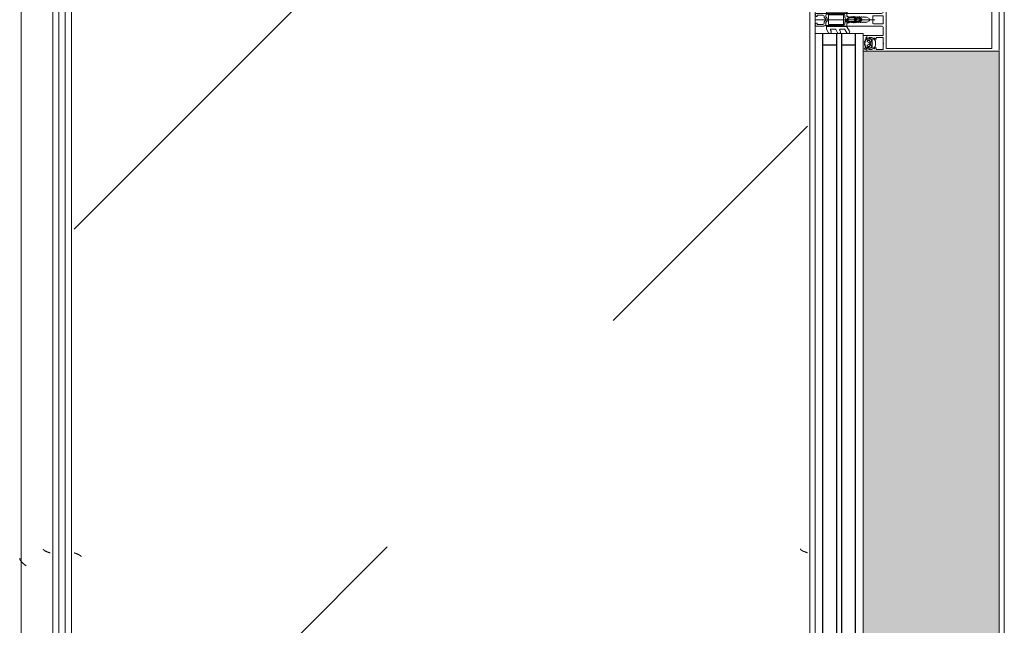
# Model space of a CAD drawing. Header units: millimetres. Extents: x -3267 to 40126, y 29201 to 102288.
# Tile 256 of 256: x 9044 to 9826, y 71164 to 71644. Entities that reach past the tile are written whole.
import ezdxf

# ---------------------------------------------------------------- set-up
doc = ezdxf.new("R2010")
doc.units = ezdxf.units.MM
for name, color, linetype, lineweight in [('A-DETL-GENF-OTLN', 7, 'Continuous', 9), ('A-GLAZ-CURT-OTLN', 7, 'Continuous', 9), ('A-GLAZ-CWMG-OTLN', 7, 'Continuous', 9), ('A-WALL-____-OTLN', 7, 'Continuous', 9), ('M-EQPM-____-OTLN', 7, 'Continuous', 9)]:
    doc.layers.add(name, color=color, linetype=linetype, lineweight=lineweight)

# ---------------------------------------------------------------- blocks, each defined once
blk = doc.blocks.new('FP_132-ВКК_02_К1_З_ЭОМ_кабель_')
at = {"layer": 'M-EQPM-____-OTLN', "color": 253, "true_color": 0xaaaaaa}
blk.add_line((1600, 630.11), (0, 630.11), dxfattribs=at)
blk = doc.blocks.new('ПР_Крышка пояса - Тип 1-V131-ВКК_02_К1_З_ЭОМ_кабель_')
at = {"layer": 'M-EQPM-____-OTLN', "true_color": 0xaaaaaa}
h = blk.add_hatch(dxfattribs=at)
h.set_pattern_fill('FP_62', color=253, style=0, pattern_type=2)
h.set_pattern_definition([(320.116, (-70360, 7884.42), (-31.8804, -362.8687), [38.035, -418.388]), (264.979, (-70360, 7884.4), (382.1136, 70.1924), [30.356, -333.911]), (10.409, (-70362.66, 7854.18), (350.2335, -292.6756), [32.376, -356.132]), (316.302, (-70258.4, 7884.4), (-84.086, -539.927), [57.037, -627.411]), (6.609, (-70265.4, 7839.4), (494.8554, -472.8508), [48.567, -534.241]), (261.148, (-70258.4, 7884.4), (494.8496, -472.857), [45.536, -500.899]), (291.079, (-70283.8, 7833.83), (-204.5313, -301.9806), [37.963, -417.597]), (235.89, (-70283.8, 7833.83), (368.3755, -123.0973), [30.394, -334.332]), (341.523, (-70300.84, 7808.66), (163.8489, -425.0748), [32.367, -356.032]), (307.614, (-70360, 7884.42), (169.11016, -6.15234), [16.721, -313.638, 16.721, -322.758, -335.679]), (307.614, (-70360, 7884.42), (169.11016, -6.15234), [-669.838, 16.721, -318.958]), (277.531, (-70360, 7884.42), (200.36217, -133.088), [16.696, -176.575, 16.696, -305.591, -127.751]), (277.531, (-70360, 7884.42), (200.36217, -133.088), [-515.558, 16.696, -111.055]), (237.393, (-70360, 7997.24), (-11.4573, -270.066), [16.715, -109.913, 16.715, -378.366, -524.242]), (237.393, (-70360, 7997.24), (-11.4573, -270.066), [-521.709, 16.715, -507.527]), (227.382, (-70360, 8047.83), (50.8514, -295.0393), [16.727, -148.004, 16.727, -618.375]), (227.382, (-70360, 8047.83), (50.8514, -295.0393), [-181.458, -245.829, 16.727, -355.819])])
h.paths.add_polyline_path([(0, 600), (0, 600), (84.49, 595), (1600, 595), (1600, 600), (0, 600)])
h.paths.add_polyline_path([(0, 595), (35.28, 595), (0, 597.49)])
at = {"layer": 'M-EQPM-____-OTLN', "color": 253, "true_color": 0xaaaaaa}
blk.add_blockref('FP_132-ВКК_02_К1_З_ЭОМ_кабель_', (0, 0), dxfattribs=at)
blk = doc.blocks.new('АРФ_Витраж_Остекление - SI_38mm_TripGlz-4699070-ВКК_02_К1_З_ЭОМ_кабель_')
at = {"layer": 'A-GLAZ-CURT-OTLN', "color": 253, "true_color": 0xaaaaaa}
for p, q in [((-454, 0), (-454, -38)), ((454, -38), (454, 0)), ((-454, -38), (454, -38))]:
    blk.add_line(p, q, dxfattribs=at)
at = {"layer": 'A-GLAZ-CURT-OTLN', "color": 253, "lineweight": 25, "true_color": 0xaaaaaa}
for p, q in [((-454, -6), (454, -6)), ((-445, -6), (-445, -17)), ((445, -6), (445, -17)), ((-454, -17), (454, -17)), ((-454, -21), (454, -21)), ((-445, -21), (-445, -32)), ((445, -21), (445, -32)), ((-454, -32), (454, -32))]:
    blk.add_line(p, q, dxfattribs=at)
blk = doc.blocks.new('Rectangular Mullion - FWS-50-HI_Mull_CovCap-20mm_Mull-105mm_zoloto-5843151-ВКК_02_К1_З_ЭОМ_кабель_')
at = {"layer": 'A-GLAZ-CWMG-OTLN', "true_color": 0xf8f3e1}
blk.add_hatch(color=7, dxfattribs=at).paths.add_polyline_path([(8096, 74220), (8096, 75100), (7988, 75100), (7988, 74220), (8080.3, 74220)])
at = {"layer": 'A-GLAZ-CWMG-OTLN', "color": 253, "true_color": 0xaaaaaa}
blk.add_line((8096, 74220), (8096, 75100), dxfattribs=at)
blk = doc.blocks.new('Rectangular Mullion - HI_CovCap-20mm_Mull-105mm-V274-ВКК_02_К1_З_ЭОМ_кабель_')
at = {"layer": 'A-DETL-GENF-OTLN', "color": 253, "true_color": 0xaaaaaa}
for p, q in [((-25, 144.5), (-25, 130.68)), ((23.5, 146), (-23.5, 146)), ((25, 130.68), (25, 144.5)), ((-25, 136), (-25, 59.4)), ((-22.9, 135.44), (-22.9, 59.4)), ((22.9, 136), (22.9, 59.4)), ((25, 136), (25, 59.5)), ((25, 61), (25, 59.5)), ((-22.24, 46.35), (-21.18, 47.41)), ((-20.47, 47.7), (-17.13, 47.7)), ((-16.42, 47.41), (-15.36, 46.35)), ((-12.6, 53.5), (-12.6, 41.4)), ((-5, 25.5), (-5, 52.5)), ((-3.2, 46.1), (-3.2, 53.5)), ((-2.7, 54), (2.7, 54)), ((0, 47.27), (0, 0)), ((3.2, 53.5), (3.2, 46.1)), ((5, 52.5), (5, 25.5)), ((12.6, 41.4), (12.6, 53.5)), ((15.36, 46.35), (16.42, 47.41)), ((17.13, 47.7), (20.47, 47.7)), ((21.18, 47.41), (22.24, 46.35)), ((-22.3, 40.8), (-22.9, 40.8)), ((-22.9, 40.2), (-21.62, 40.2)), ((-21.76, 44.51), (-22.58, 43.54)), ((-22.27, 39.59), (-22.55, 39.1)), ((-21.2, 42.9), (-21.2, 41.7)), ((-21.07, 39.62), (-21.08, 39.77)), ((-19.5, 43.4), (-20.7, 43.4)), ((-20.7, 41.2), (-20.42, 41.2)), ((-20.48, 39.51), (-20.66, 39.4)), ((-20.16, 41.35), (-19.24, 42.95)), ((-19.97, 39.2), (-20.02, 39.33)), ((-17.65, 44), (-19.95, 44)), ((-19.33, 39.22), (-19.48, 39.08)), ((-18.77, 39.04), (-18.85, 39.17)), ((-18.36, 42.95), (-17.44, 41.35)), ((-18.16, 39.23), (-18.26, 39.06)), ((-16.9, 43.4), (-18.1, 43.4)), ((-17.56, 39.21), (-17.67, 39.31)), ((-17.18, 41.2), (-16.9, 41.2)), ((-17.02, 39.56), (-17.07, 39.36)), ((-16.46, 39.68), (-16.59, 39.75)), ((-16.4, 41.7), (-16.4, 42.9)), ((-15.02, 43.54), (-15.84, 44.51)), ((-14.64, 40.8), (-15.29, 40.8)), ((2.7, 45.6), (-2.7, 45.6)), ((14.64, 40.8), (15.29, 40.8)), ((15.02, 43.54), (15.84, 44.51)), ((16.4, 41.7), (16.4, 42.9)), ((16.46, 39.68), (16.59, 39.75)), ((16.9, 43.4), (18.1, 43.4)), ((17.18, 41.2), (16.9, 41.2)), ((17.02, 39.56), (17.07, 39.36)), ((18.36, 42.95), (17.44, 41.35)), ((17.56, 39.21), (17.67, 39.31)), ((17.65, 44), (19.95, 44)), ((18.16, 39.23), (18.26, 39.06)), ((18.77, 39.04), (18.85, 39.17)), ((20.16, 41.35), (19.24, 42.95)), ((19.33, 39.22), (19.48, 39.08)), ((19.5, 43.4), (20.7, 43.4)), ((19.97, 39.2), (20.02, 39.33)), ((20.7, 41.2), (20.42, 41.2)), ((20.48, 39.51), (20.66, 39.4)), ((21.07, 39.62), (21.08, 39.77)), ((21.2, 42.9), (21.2, 41.7)), ((22.9, 40.2), (21.62, 40.2)), ((21.76, 44.51), (22.58, 43.54)), ((22.27, 39.59), (22.55, 39.1)), ((22.3, 40.8), (22.9, 40.8)), ((23.5, 40.8), (25, 40.8)), ((-1.89, 34.49), (-2.1, 32.75)), ((-0.87, 36.5), (-1.7, 35.06)), ((-1.33, 33.68), (-1.33, 33.78)), ((-1.12, 34.47), (-0.43, 35.65)), ((-0.6, 32.5), (-0.6, 32.42)), ((0.84, 33), (-0.1, 33)), ((0.43, 35.65), (1.12, 34.47)), ((0.6, 32.3), (0.93, 32.3)), ((1.02, 31.78), (0.74, 32.06)), ((1.7, 35.06), (0.87, 36.5)), ((1.33, 33.78), (1.33, 33.68)), ((2.1, 32.75), (1.89, 34.49)), ((-7.75, 23.52), (-10.33, 25.01)), ((-9.07, 27.17), (-5.65, 25.19)), ((-5.4, 9.3), (-5.4, 24.76)), ((-3.5, 25), (-4.5, 25)), ((-3.3, 23.5), (-1.9, 23.5)), ((-2.24, 31), (-2.45, 30.87)), ((-2.45, 30.53), (-2.25, 30.41)), ((-1.7, 23.7), (-1.7, 24.9)), ((-1.4, 24.49), (-1.4, 23.99)), ((-1.25, 31.1), (0.74, 31.1)), ((-1.1, 23.82), (-0.5, 24.17)), ((0.3, 26.2), (-1.09, 26.2)), ((0.43, 25), (0.2, 25)), ((0.34, 25.28), (0.58, 25.52)), ((0.5, 24.17), (1.42, 23.63)), ((1.92, 23.5), (3.3, 23.5)), ((2.45, 30.87), (2.24, 31)), ((2.25, 30.41), (2.45, 30.53)), ((4.5, 25), (3.5, 25)), ((5.4, 24.76), (5.4, 9.3)), ((5.65, 25.19), (9.07, 27.17)), ((10.33, 25.01), (7.75, 23.52)), ((-7.75, 16.23), (-10.41, 17.77)), ((-9.07, 19.88), (-8.25, 19.41)), ((-7.5, 19.84), (-7.5, 23.08)), ((-7.5, 12.55), (-7.5, 15.8)), ((-3.9, 22), (-3.9, 11)), ((-3.4, 22.5), (3.4, 22.5)), ((3.9, 11), (3.9, 22)), ((4.3, 22.5), (4.3, 9.4)), ((7.5, 23.08), (7.5, 19.84)), ((7.5, 15.8), (7.5, 12.55)), ((10.41, 17.77), (7.75, 16.23)), ((8.25, 19.41), (9.07, 19.88)), ((-7.62, 8.87), (-10.41, 10.48)), ((-9.07, 12.6), (-8.25, 12.12)), ((-5.9, 8.8), (-7.37, 8.8)), ((-2.71, 8.4), (-4.02, 8.4)), ((3.4, 10.5), (-3.4, 10.5)), ((-1.7, 9), (-2, 8.69)), ((-1.42, 7.29), (-0.71, 8.01)), ((0.71, 8.01), (1.42, 7.29)), ((2, 8.69), (1.7, 9)), ((3.3, 8.4), (2.71, 8.4)), ((7.37, 8.8), (5.9, 8.8)), ((10.41, 10.48), (7.62, 8.87)), ((8.25, 12.12), (9.07, 12.6)), ((-5, 1), (-5, 6.7)), ((-3.7, 1.7), (-3.7, 6)), ((-2.7, 7), (-2.13, 7)), ((2.13, 7), (2.7, 7)), ((3.7, 6), (3.7, 1.7))]:
    blk.add_line(p, q, dxfattribs=at)
at = {"layer": 'A-DETL-GENF-OTLN', "color": 253, "true_color": 0xaaaaaa, "flags": 128}
for points in [[(22.9, 130.68), (22.9, 140.2), (-22.9, 140.2), (-22.9, 130.68)], [(-19.05, 45.1), (-23.5, 45.1), (-23.5, 42.4), (-22.3, 42.4), (-22.3, 41.8), (-23.1, 41), (-25, 41), (-25, 57.79), (-25, 61)], [(22.9, 61), (22.9, 57.79), (22.9, 56.3), (11.2, 56.3), (-11.2, 56.3), (-22.9, 56.3), (-22.9, 57.79), (-22.9, 61)], [(-19.05, 54), (-23.5, 54), (-23.5, 48.3), (-22.3, 48.3), (-22.3, 47.7), (-22.95, 47.05)], [(-14.65, 47.05), (-15.3, 47.7), (-15.3, 48.3), (-14.1, 48.3), (-14.1, 54), (-18.55, 54)], [(-6.5, 54), (-11.2, 54), (-12.1, 54)], [(12.1, 54), (11.2, 54), (6.5, 54)], [(18.55, 54), (14.1, 54), (14.1, 48.3), (15.3, 48.3), (15.3, 47.7), (14.65, 47.05)], [(22.95, 47.05), (22.3, 47.7), (22.3, 48.3), (23.5, 48.3), (23.5, 54), (19.05, 54)], [(-23.5, 40.8), (-25, 40.8), (-25, 38)], [(-22.5, 43.09), (-22, 42.8), (-22, 42.67)], [(-13.1, 40.9), (-14.4, 40.9), (-15.3, 41.8), (-15.3, 42.4), (-14.1, 42.4), (-14.1, 45.1), (-18.55, 45.1)], [(-16.05, 40.2), (-14.75, 40.1), (-16.02, 40.1), (-16.02, 39.94)], [(-15.6, 42.67), (-15.6, 42.8), (-15.1, 43.09)], [(-12.6, 38), (-12.6, 40.8), (-13.95, 40.8)], [(-0.87, 42.8), (-2, 40.84), (-2, 39.84), (-2.5, 39.55), (-2, 39.26), (-2, 38.04), (-2.5, 37.75), (-2, 37.46), (-2, 36.24), (-2.5, 35.95), (-2, 35.66), (-2, 34.44), (-2.5, 34.15), (-2, 33.86), (-2, 32.64), (-2.5, 32.35), (-2, 32.06), (-2, 30.84), (-2.5, 30.55), (-2, 30.26), (-2, 29.04), (-2.5, 28.75), (-2, 28.46), (-2, 27.24), (-2.5, 26.95), (-2.5, 26)], [(2.5, 26), (2, 26.29), (2, 27.51), (2.5, 27.8), (2, 28.09), (2, 29.31), (2.5, 29.6), (2, 29.89), (2, 31.11), (2.5, 31.4), (2, 31.69), (2, 32.91), (2.5, 33.2), (2, 33.49), (2, 34.71), (2.5, 35), (2, 35.29), (2, 36.51), (2.5, 36.8), (2, 37.09), (2, 38.31), (2.5, 38.6), (2, 38.89), (2, 40.84), (0.87, 42.8)], [(12.6, 38), (12.6, 40.8), (13.95, 40.8)], [(18.55, 45.1), (14.1, 45.1), (14.1, 42.4), (15.3, 42.4), (15.3, 41.8), (14.4, 40.9), (13.1, 40.9)], [(16.05, 40.2), (14.75, 40.1), (16.02, 40.1), (16.02, 39.94)], [(15.6, 42.67), (15.6, 42.8), (15.1, 43.09)], [(25, 41), (23.1, 41), (22.3, 41.8), (22.3, 42.4), (23.5, 42.4), (23.5, 45.1), (19.05, 45.1)], [(22.5, 43.09), (22, 42.8), (22, 42.67)], [(-0.35, 31.99), (0.1, 31.73), (-1.23, 31.6)], [(0.4, 31.8), (0.4, 31.9), (0.4, 32.1)], [(-3.41, 25), (-5, 25), (-5, 9.1)], [(-1.55, 25.25), (-1.17, 25.64), (-0.2, 25.7), (-0.42, 25.6), (-1.25, 24.85)], [(-0.1, 25.3), (-0.1, 25.4), (0, 25.42)], [(5, 1), (5, 25), (3.41, 25)], [(-4.51, 8.95), (-4.3, 11), (-4.3, 22.5)], [(-2.65, 1), (-2.65, 1.4), (-3.4, 1.4)], [(3.4, 1.4), (2.65, 1.4), (2.65, 1)]]:
    blk.add_lwpolyline(points, dxfattribs=at)
blk.add_lwpolyline([(0, 37), (0, 35.9)], close=True, dxfattribs=at)
at = {"layer": 'A-DETL-GENF-OTLN', "color": 253, "true_color": 0xaaaaaa}
for centre, radius, start, end in [((-23.5, 144.5), 1.5, 90, 180), ((23.5, 144.5), 1.5, 360, 90), ((-22.59, 46.7), 0.5, 135, 315), ((-20.47, 46.7), 1, 90, 135), ((-18.8, 53.94), 0.256, 12.68038, 167.31962), ((-17.13, 46.7), 1, 45, 90), ((-15.01, 46.7), 0.5, 225, 45), ((-12.1, 53.5), 0.5, 90, 180), ((-6.5, 52.5), 1.5, 360, 90), ((-2.7, 53.5), 0.5, 90, 180), ((2.7, 53.5), 0.5, 0, 90), ((6.5, 52.5), 1.5, 90, 180), ((12.1, 53.5), 0.5, 0, 90), ((15.01, 46.7), 0.5, 135, 315), ((17.13, 46.7), 1, 90, 135), ((18.8, 53.94), 0.256, 12.68038, 167.31962), ((20.47, 46.7), 1, 45, 90), ((22.59, 46.7), 0.5, 225, 45), ((-22.9, 39.55), 0.65, 90, 270), ((-23.2, 40.8), 0.3, 180, 0), ((-22.9, 39.3), 0.4, 269.99999, 330.00626), ((-22.35, 43.35), 0.3, 140.01031, 239.99507), ((-22.3, 41.1), 0.3, 270.90521, 359.98148), ((-21.41, 39.09), 1, 90.82716, 149.99773), ((-18.96, 41.89), 3.14, 165.49788, 194.50212), ((-21.15, 44), 0.8, 22.61561, 140.00332), ((-21.62, 39.7), 0.5, 54.92212, 90), ((-21.42, 39.75), 0.339, 3.00251, 90.82171), ((-18.8, 43.71), 4.4, 234.92212, 305.84121), ((-20.7, 42.9), 0.5, 89.98992, 180.01008), ((-20.7, 41.7), 0.5, 179.98974, 270.01026), ((-20.8, 39.64), 0.272, 183.0147, 299.98901), ((-20.32, 39.23), 0.316, 18.00331, 119.99297), ((-20.42, 41.5), 0.3, 269.98791, 330.00644), ((-19.95, 44.5), 0.5, 202.62239, 269.99966), ((-19.69, 39.29), 0.3, 197.9991, 314.99946), ((-19.5, 43.1), 0.3, 329.99756, 90.00642), ((-19.11, 38.99), 0.316, 32.98956, 135.00901), ((-18.8, 45.04), 0.256, 12.68038, 167.31962), ((-18.52, 39.21), 0.3, 213.00146, 329.99975), ((-18.1, 43.1), 0.3, 89.99872, 209.99731), ((-17.88, 39.07), 0.316, 48.00262, 149.99741), ((-17.65, 44.5), 0.5, 269.99881, 337.37914), ((-17.36, 39.43), 0.3, 227.99716, 345.00452), ((-17.18, 41.5), 0.3, 209.995, 270.01065), ((-16.45, 44), 0.8, 40.00306, 157.37723), ((-16.73, 39.48), 0.3, 63.00317, 164.99853), ((-16.9, 42.9), 0.5, 0.00918, 89.99082), ((-16.9, 41.7), 0.5, 270.00904, 359.99096), ((-16.32, 39.94), 0.3, 243.00899, 359.98883), ((-16.05, 39.9), 0.3, 90, 125.84121), ((-18.64, 41.89), 3.14, 346.80247, 14.483), ((-15.29, 41.1), 0.3, 166.80247, 270), ((-15.25, 43.35), 0.3, 299.99829, 40.01132), ((-14.83, 40.53), 0.33, 270.00002, 54.90994), ((-14.75, 40.6), 0.5, 269.99115, 352.82633), ((-13.95, 40.5), 0.3, 90.00299, 172.8115), ((-13.1, 41.4), 0.5, 270, 0), ((-2.7, 46.1), 0.5, 180, 270), ((0, 42.3), 1, 30, 150), ((2.7, 46.1), 0.5, 270, 0), ((13.1, 41.4), 0.5, 180, 270), ((13.95, 40.5), 0.3, 7.1885, 89.99701), ((14.75, 40.6), 0.5, 187.17367, 270.00885), ((14.83, 40.53), 0.33, 125.09006, 269.99998), ((15.25, 43.35), 0.3, 139.98868, 240.00171), ((15.29, 41.1), 0.3, 270, 13.19753), ((18.64, 41.89), 3.14, 165.517, 193.19753), ((16.45, 44), 0.8, 22.62277, 139.99694), ((16.32, 39.94), 0.3, 180.01117, 296.99101), ((16.05, 39.9), 0.3, 54.15879, 90), ((18.8, 43.71), 4.4, 234.15879, 305.07788), ((16.9, 42.9), 0.5, 90.00918, 179.99082), ((16.9, 41.7), 0.5, 180.00904, 269.99096), ((16.73, 39.48), 0.3, 15.00147, 116.99683), ((17.36, 39.43), 0.3, 194.99548, 312.00284), ((17.18, 41.5), 0.3, 269.98935, 330.005), ((17.65, 44.5), 0.5, 202.62086, 270.00119), ((17.88, 39.07), 0.316, 30.00259, 131.99738), ((18.1, 43.1), 0.3, 330.00269, 90.00128), ((18.52, 39.21), 0.3, 210.00025, 326.99854), ((18.8, 45.04), 0.256, 12.68038, 167.31962), ((19.11, 38.99), 0.316, 44.99099, 147.01044), ((19.5, 43.1), 0.3, 89.99358, 210.00244), ((19.69, 39.29), 0.3, 225.00054, 342.0009), ((19.95, 44.5), 0.5, 270.00034, 337.37761), ((20.32, 39.23), 0.316, 60.00703, 161.99669), ((20.42, 41.5), 0.3, 209.99356, 270.01209), ((21.15, 44), 0.8, 39.99668, 157.38439), ((20.8, 39.64), 0.272, 240.01099, 356.9853), ((20.7, 42.9), 0.5, 359.98992, 90.01008), ((20.7, 41.7), 0.5, 269.98974, 0.01026), ((21.42, 39.75), 0.339, 89.17829, 176.99749), ((21.62, 39.7), 0.5, 90, 125.07788), ((21.41, 39.09), 1, 30.00227, 89.17284), ((18.96, 41.89), 3.14, 345.49788, 14.50212), ((22.3, 41.1), 0.3, 180.01852, 269.09479), ((22.35, 43.35), 0.3, 300.00493, 39.98969), ((22.9, 39.3), 0.4, 209.99374, 270.00001), ((23.2, 40.8), 0.3, 180, 0), ((22.9, 39.55), 0.65, 270, 90), ((17.75, 30.31), 20, 173, 178.04971), ((-0.4, 34.31), 1.5, 150, 173), ((46.55, 30.33), 48, 176, 178.23414), ((-1.23, 31.8), 0.2, 178.23414, 270), ((0.27, 33.67), 1.6, 150, 176), ((0, 36), 1, 90.02865, 150), ((-0.1, 32.5), 0.5, 90, 180), ((-0.1, 32.42), 0.5, 180, 240), ((0, 35.4), 0.5, 90.0573, 150), ((0, 36), 1, 30, 89.97135), ((0, 35.4), 0.5, 30, 89.9427), ((0.2, 31.9), 0.2, 240, 0), ((0.2, 31.8), 0.2, 270, 0), ((0.6, 32.1), 0.2, 90, 180), ((0.6, 31.92), 0.2, 45, 180), ((0.74, 31.5), 0.4, 270, 45), ((0.84, 33.5), 0.5, 270, 3.83017), ((0.93, 31.8), 0.5, 1.77701, 90), ((-0.27, 33.67), 1.6, 4, 30), ((-46.55, 30.33), 48, 354.4962, 1.77701), ((-46.55, 30.33), 48, 3.83017, 4), ((0.4, 34.31), 1.5, 7, 30), ((-17.75, 30.31), 20, 1.95029, 7), ((-9.68, 26.13), 1.3, 154.41173, 240), ((-9.72, 26.04), 1.3, 60, 150), ((-8, 23.08), 0.5, 360, 60), ((-5.9, 24.76), 0.5, 360, 60), ((-4.5, 25.5), 0.5, 180, 270), ((-3.3, 22.5), 1, 90, 180), ((-3.5, 26), 1, 270, 0), ((-3.41, 26.5), 1.5, 270, 10.22002), ((-2.35, 30.7), 0.2, 120, 240), ((17.75, 30.31), 20, 179.72362, 190.22002), ((-1.9, 23.7), 0.2, 270, 0), ((-1.2, 24.9), 0.5, 135, 180), ((-1.25, 30.9), 0.2, 90, 179.3132), ((46.55, 30.33), 48, 179.3132, 184.71248), ((-0.9, 24.49), 0.5, 135, 180), ((-1.2, 23.99), 0.2, 180, 300), ((-1.09, 26.4), 0.2, 184.71248, 270), ((-1.02, 25.5), 0.2, 90, 135), ((-0.42, 25.4), 0.2, 90, 135), ((0, 23.3), 1, 60, 120), ((-0.3, 25.4), 0.2, 360, 90), ((-0.2, 25.5), 0.2, 360, 90), ((0.2, 25.3), 0.3, 180, 270), ((0.2, 25.42), 0.2, 180, 315), ((0.3, 25.8), 0.4, 315, 90), ((0.43, 25.8), 0.8, 270, 354.4962), ((1.92, 24.5), 1, 240, 270), ((3.41, 26.5), 1.5, 169.77998, 270), ((-17.75, 30.31), 20, 349.77998, 0.27638), ((2.35, 30.7), 0.2, 300, 60), ((3.5, 26), 1, 180, 270), ((3.3, 22.5), 1, 360, 90), ((4.5, 25.5), 0.5, 270, 360), ((5.9, 24.76), 0.5, 120, 180), ((8, 23.08), 0.5, 120, 180), ((9.72, 26.04), 1.3, 30, 120), ((9.68, 26.13), 1.3, 300, 25.58827), ((-9.81, 18.81), 1.2, 150, 240), ((-9.72, 18.76), 1.3, 60, 150), ((-8, 19.84), 0.5, 240, 0), ((-8, 15.8), 0.5, 360, 60), ((-3.4, 22), 0.5, 90, 180), ((3.4, 22), 0.5, 360, 90), ((8, 19.84), 0.5, 180, 300), ((8, 15.8), 0.5, 120, 180), ((9.72, 18.76), 1.3, 30, 120), ((9.81, 18.81), 1.2, 300, 30), ((-9.81, 11.52), 1.2, 150, 240), ((-9.72, 11.47), 1.3, 60, 150), ((-8, 12.55), 0.5, 240, 0), ((-7.37, 9.3), 0.5, 240, 270), ((-5.9, 9.3), 0.5, 270, 0), ((-4, 9.1), 1, 180, 216.8699), ((-5.6, 7.9), 1, 323.1301, 36.8699), ((-4.02, 8.9), 0.5, 174, 270), ((-3.4, 11), 0.5, 180, 270), ((-2.71, 9.4), 1, 270, 315), ((0, 7.3), 2.4, 45, 135), ((0, 7.3), 1, 45, 135), ((2.71, 9.4), 1, 225, 270), ((3.3, 9.4), 1, 270, 0), ((3.4, 11), 0.5, 270, 0), ((5.9, 9.3), 0.5, 180, 270), ((7.37, 9.3), 0.5, 270, 300), ((8, 12.55), 0.5, 180, 300), ((9.72, 11.47), 1.3, 30, 120), ((9.81, 11.52), 1.2, 300, 30), ((-4, 6.7), 1, 143.1301, 180), ((-4, 1), 1, 180, 270), ((-2.7, 6), 1, 90, 180), ((-3.4, 1.7), 0.3, 180, 270), ((-3.65, 1), 1, 270, 0), ((-2.13, 8), 1, 270, 315), ((2.13, 8), 1, 225, 270), ((3.65, 1), 1, 180, 270), ((2.7, 6), 1, 360, 90), ((3.4, 1.7), 0.3, 270, 0), ((4, 1), 1, 270, 0)]:
    blk.add_arc(centre, radius, start, end, dxfattribs=at)
blk = doc.blocks.new('FP_542-ВКК_02_К1_З_ЭОМ_кабель_')
at = {"layer": 'M-EQPM-____-OTLN', "color": 7, "true_color": 0xffffff}
for p, q in [((1941.66, 585.91), (1941.61, 585.79)), ((1941.71, 586.03), (1941.66, 585.91)), ((1941.76, 586.16), (1941.71, 586.03)), ((1941.81, 586.29), (1941.76, 586.16)), ((1941.85, 586.41), (1941.81, 586.29)), ((1941.9, 586.54), (1941.85, 586.41)), ((1941.95, 586.67), (1941.9, 586.54)), ((1942, 586.8), (1941.95, 586.67)), ((1942.05, 586.93), (1942, 586.8)), ((1942.1, 587.07), (1942.05, 586.93)), ((1942.15, 587.2), (1942.1, 587.07)), ((1942.19, 587.33), (1942.15, 587.2)), ((1942.24, 587.46), (1942.19, 587.33)), ((1942.29, 587.6), (1942.24, 587.46)), ((1942.34, 587.73), (1942.29, 587.6)), ((1942.39, 587.87), (1942.34, 587.73)), ((1942.44, 588), (1942.39, 587.87)), ((1939.39, 582.49), (1939.34, 582.49)), ((1939.44, 582.5), (1939.39, 582.49)), ((1939.48, 582.51), (1939.44, 582.5)), ((1939.53, 582.52), (1939.48, 582.51)), ((1939.58, 582.54), (1939.53, 582.52)), ((1939.62, 582.56), (1939.58, 582.54)), ((1939.67, 582.58), (1939.62, 582.56)), ((1939.72, 582.61), (1939.67, 582.58)), ((1939.77, 582.64), (1939.72, 582.61)), ((1939.81, 582.67), (1939.77, 582.64)), ((1939.86, 582.7), (1939.81, 582.67)), ((1939.91, 582.74), (1939.86, 582.7)), ((1939.95, 582.78), (1939.91, 582.74)), ((1940, 582.82), (1939.95, 582.78)), ((1940.06, 582.88), (1940.01, 582.83)), ((1940.1, 582.93), (1940.06, 582.88)), ((1940.15, 582.98), (1940.1, 582.93)), ((1940.2, 583.04), (1940.15, 582.98)), ((1940.25, 583.1), (1940.2, 583.04)), ((1940.3, 583.17), (1940.25, 583.1)), ((1940.35, 583.23), (1940.3, 583.17)), ((1940.4, 583.3), (1940.35, 583.23)), ((1940.44, 583.37), (1940.4, 583.3)), ((1940.49, 583.45), (1940.44, 583.37)), ((1940.54, 583.52), (1940.49, 583.45)), ((1940.59, 583.6), (1940.54, 583.52)), ((1940.64, 583.68), (1940.59, 583.6)), ((1940.69, 583.77), (1940.64, 583.68)), ((1940.74, 583.86), (1940.69, 583.77)), ((1940.78, 583.95), (1940.74, 583.86)), ((1940.83, 584.04), (1940.78, 583.95)), ((1940.88, 584.13), (1940.83, 584.04)), ((1940.93, 584.23), (1940.88, 584.13)), ((1940.98, 584.33), (1940.93, 584.23)), ((1941.03, 584.43), (1940.98, 584.33)), ((1941.08, 584.53), (1941.03, 584.43)), ((1941.12, 584.64), (1941.08, 584.53)), ((1941.17, 584.74), (1941.12, 584.64)), ((1941.22, 584.85), (1941.17, 584.74)), ((1941.27, 584.96), (1941.22, 584.85)), ((1941.32, 585.08), (1941.27, 584.96)), ((1941.37, 585.19), (1941.32, 585.08)), ((1941.42, 585.31), (1941.37, 585.19)), ((1941.46, 585.42), (1941.42, 585.31)), ((1941.51, 585.54), (1941.46, 585.42)), ((1941.56, 585.66), (1941.51, 585.54)), ((1941.61, 585.79), (1941.56, 585.66))]:
    blk.add_line(p, q, dxfattribs=at)
blk = doc.blocks.new('FP_543-ВКК_02_К1_З_ЭОМ_кабель_')
at = {"layer": 'M-EQPM-____-OTLN', "color": 7, "true_color": 0xffffff}
for p, q in [((1943.07, 7.86), (1943.02, 7.73)), ((1943.12, 7.99), (1943.07, 7.86)), ((1943.17, 8.11), (1943.12, 7.99)), ((1943.22, 8.24), (1943.17, 8.11)), ((1943.27, 8.37), (1943.22, 8.24)), ((1943.32, 8.49), (1943.27, 8.37)), ((1943.37, 8.61), (1943.32, 8.49)), ((1943.42, 8.74), (1943.37, 8.61)), ((1943.47, 8.86), (1943.42, 8.74)), ((1943.52, 8.97), (1943.47, 8.86)), ((1943.56, 9.09), (1943.52, 8.97)), ((1943.61, 9.21), (1943.56, 9.09)), ((1943.66, 9.32), (1943.61, 9.21)), ((1943.71, 9.43), (1943.66, 9.32)), ((1943.76, 9.54), (1943.71, 9.43)), ((1943.81, 9.65), (1943.76, 9.54)), ((1943.86, 9.75), (1943.81, 9.65)), ((1943.91, 9.86), (1943.86, 9.75)), ((1943.96, 9.96), (1943.91, 9.86)), ((1944.01, 10.06), (1943.96, 9.96)), ((1944.06, 10.16), (1944.01, 10.06)), ((1944.1, 10.25), (1944.06, 10.16)), ((1944.15, 10.34), (1944.1, 10.25)), ((1944.2, 10.43), (1944.15, 10.34)), ((1944.25, 10.52), (1944.2, 10.43)), ((1944.3, 10.6), (1944.25, 10.52)), ((1944.35, 10.69), (1944.3, 10.6)), ((1944.4, 10.76), (1944.35, 10.69)), ((1944.45, 10.84), (1944.4, 10.76)), ((1944.5, 10.91), (1944.45, 10.84)), ((1944.55, 10.99), (1944.5, 10.91)), ((1944.6, 11.05), (1944.55, 10.99)), ((1944.64, 11.12), (1944.6, 11.05)), ((1944.69, 11.18), (1944.64, 11.12)), ((1944.74, 11.24), (1944.69, 11.18)), ((1944.79, 11.3), (1944.74, 11.24)), ((1944.84, 11.35), (1944.79, 11.3)), ((1944.89, 11.4), (1944.84, 11.35)), ((1944.94, 11.45), (1944.89, 11.4)), ((1944.99, 11.49), (1944.94, 11.45)), ((1945.04, 11.53), (1944.99, 11.49)), ((1945.09, 11.57), (1945.04, 11.53)), ((1945.14, 11.61), (1945.09, 11.57)), ((1945.18, 11.64), (1945.14, 11.61)), ((1945.23, 11.66), (1945.18, 11.64)), ((1945.28, 11.69), (1945.23, 11.66)), ((1945.33, 11.71), (1945.28, 11.69)), ((1945.38, 11.73), (1945.33, 11.71)), ((1945.43, 11.74), (1945.38, 11.73)), ((1945.48, 11.76), (1945.43, 11.74)), ((1945.53, 11.76), (1945.48, 11.76)), ((1945.58, 11.77), (1945.53, 11.76)), ((1942.53, 6.39), (1942.48, 6.26)), ((1942.58, 6.53), (1942.53, 6.39)), ((1942.63, 6.66), (1942.58, 6.53)), ((1942.68, 6.8), (1942.63, 6.66)), ((1942.73, 6.93), (1942.68, 6.8)), ((1942.78, 7.07), (1942.73, 6.93)), ((1942.83, 7.2), (1942.78, 7.07)), ((1942.88, 7.33), (1942.83, 7.2)), ((1942.93, 7.46), (1942.88, 7.33)), ((1942.98, 7.6), (1942.93, 7.46)), ((1943.02, 7.73), (1942.98, 7.6))]:
    blk.add_line(p, q, dxfattribs=at)
blk = doc.blocks.new('ПР_Низ пояс - Тип 1-V541-ВКК_02_К1_З_ЭОМ_кабель_')
at = {"layer": 'M-EQPM-____-OTLN', "true_color": 0xffffff}
h = blk.add_hatch(dxfattribs=at)
h.set_pattern_fill('FP_221', style=0, pattern_type=2)
h.set_pattern_definition([(135, (-69060, 6950), (-1000, 1e-13), [50, -1364.214]), (135, (-68560, 6950), (-1000, 1e-13), [50, -1364.214]), (135, (-68560, 7450), (-1000, 1e-13), [50, -1364.214]), (135, (-69274.64, 7664.64), (-1000, 1e-13), [403.55, -1010.664]), (135, (-68774.64, 7664.64), (-1000, 1e-13), [403.55, -1010.664]), (135, (-69274.64, 7164.64), (-1000, 1e-13), [403.55, -1010.664]), (135, (-68774.64, 7164.64), (-1000, 1e-13), [453.55, -960.664])])
h.paths.add_polyline_path([(800, 6.26), (2400, 6.26), (2400, 588), (800, 588), (800, 19.98)])
at = {"layer": 'M-EQPM-____-OTLN', "color": 253, "true_color": 0xaaaaaa}
for p, q in [((800, 595), (2400, 595)), ((800, 590), (2400, 590)), ((800, 4.26), (2400, 4.26)), ((800, 0), (2400, 0))]:
    blk.add_line(p, q, dxfattribs=at)
for name in ['FP_542-ВКК_02_К1_З_ЭОМ_кабель_', 'FP_543-ВКК_02_К1_З_ЭОМ_кабель_']:
    blk.add_blockref(name, (0, 0), dxfattribs=at)
blk = doc.blocks.new('FP_545-ВКК_02_К1_З_ЭОМ_кабель_')
at = {"layer": 'M-EQPM-____-OTLN', "color": 7, "true_color": 0xffffff}
for p, q in [((1143.2, 609.36), (1143.15, 609.23)), ((1143.25, 609.48), (1143.2, 609.36)), ((1143.3, 609.6), (1143.25, 609.48)), ((1143.35, 609.72), (1143.3, 609.6)), ((1143.4, 609.83), (1143.35, 609.72)), ((1143.45, 609.95), (1143.4, 609.83)), ((1143.5, 610.06), (1143.45, 609.95)), ((1143.55, 610.18), (1143.5, 610.06)), ((1143.6, 610.28), (1143.55, 610.18)), ((1143.65, 610.39), (1143.6, 610.28)), ((1143.69, 610.5), (1143.65, 610.39)), ((1143.74, 610.6), (1143.69, 610.5)), ((1143.79, 610.7), (1143.74, 610.6)), ((1143.84, 610.8), (1143.79, 610.7)), ((1143.89, 610.9), (1143.84, 610.8)), ((1143.94, 610.99), (1143.89, 610.9)), ((1143.99, 611.09), (1143.94, 610.99)), ((1144.04, 611.18), (1143.99, 611.09)), ((1144.09, 611.26), (1144.04, 611.18)), ((1144.14, 611.35), (1144.09, 611.26)), ((1144.19, 611.43), (1144.14, 611.35)), ((1144.23, 611.51), (1144.19, 611.43)), ((1144.28, 611.58), (1144.23, 611.51)), ((1144.33, 611.66), (1144.28, 611.58)), ((1144.38, 611.73), (1144.33, 611.66)), ((1144.43, 611.8), (1144.38, 611.73)), ((1144.48, 611.86), (1144.43, 611.8)), ((1144.53, 611.93), (1144.48, 611.86)), ((1144.58, 611.98), (1144.53, 611.93)), ((1144.63, 612.04), (1144.58, 611.98)), ((1144.68, 612.09), (1144.63, 612.04)), ((1144.73, 612.14), (1144.68, 612.09)), ((1144.77, 612.19), (1144.73, 612.14)), ((1144.82, 612.24), (1144.77, 612.19)), ((1144.87, 612.28), (1144.82, 612.24)), ((1144.92, 612.31), (1144.87, 612.28)), ((1144.97, 612.35), (1144.92, 612.31)), ((1145.02, 612.38), (1144.97, 612.35)), ((1145.07, 612.41), (1145.02, 612.38)), ((1145.12, 612.43), (1145.07, 612.41)), ((1145.17, 612.45), (1145.12, 612.43)), ((1145.22, 612.47), (1145.17, 612.45)), ((1145.27, 612.49), (1145.22, 612.47)), ((1145.31, 612.5), (1145.27, 612.49)), ((1145.36, 612.51), (1145.31, 612.5)), ((1145.41, 612.51), (1145.36, 612.51)), ((1142.37, 607.14), (1142.32, 607)), ((1142.42, 607.27), (1142.37, 607.14)), ((1142.47, 607.41), (1142.42, 607.27)), ((1142.52, 607.54), (1142.47, 607.41)), ((1142.57, 607.67), (1142.52, 607.54)), ((1142.61, 607.81), (1142.57, 607.67)), ((1142.66, 607.94), (1142.61, 607.81)), ((1142.71, 608.08), (1142.66, 607.94)), ((1142.76, 608.21), (1142.71, 608.08)), ((1142.81, 608.34), (1142.76, 608.21)), ((1142.86, 608.47), (1142.81, 608.34)), ((1142.91, 608.6), (1142.86, 608.47)), ((1142.96, 608.73), (1142.91, 608.6)), ((1143.01, 608.86), (1142.96, 608.73)), ((1143.06, 608.98), (1143.01, 608.86)), ((1143.11, 609.11), (1143.06, 608.98)), ((1143.15, 609.23), (1143.11, 609.11))]:
    blk.add_line(p, q, dxfattribs=at)
blk = doc.blocks.new('FP_546-ВКК_02_К1_З_ЭОМ_кабель_')
at = {"layer": 'M-EQPM-____-OTLN', "color": 7, "true_color": 0xffffff}
for p, q in [((1132.17, 626.13), (1132.07, 626)), ((1132.27, 626.25), (1132.17, 626.13)), ((1132.37, 626.38), (1132.27, 626.25)), ((1132.46, 626.5), (1132.37, 626.38)), ((1132.56, 626.63), (1132.46, 626.5)), ((1132.66, 626.75), (1132.56, 626.63)), ((1132.75, 626.88), (1132.66, 626.75)), ((1132.85, 627), (1132.75, 626.88)), ((1132.95, 627.13), (1132.85, 627)), ((1133.05, 627.25), (1132.95, 627.13)), ((1133.14, 627.37), (1133.05, 627.25)), ((1133.24, 627.49), (1133.14, 627.37)), ((1133.34, 627.61), (1133.24, 627.49)), ((1133.44, 627.73), (1133.34, 627.61)), ((1133.53, 627.85), (1133.44, 627.73)), ((1133.63, 627.96), (1133.53, 627.85)), ((1133.73, 628.08), (1133.63, 627.96)), ((1133.83, 628.19), (1133.73, 628.08)), ((1133.92, 628.31), (1133.83, 628.19)), ((1134.02, 628.42), (1133.92, 628.31)), ((1134.12, 628.53), (1134.02, 628.42)), ((1134.22, 628.64), (1134.12, 628.53)), ((1134.31, 628.75), (1134.22, 628.64)), ((1134.41, 628.85), (1134.31, 628.75)), ((1134.51, 628.95), (1134.41, 628.85)), ((1134.6, 629.06), (1134.51, 628.95)), ((1134.7, 629.16), (1134.6, 629.06)), ((1134.8, 629.26), (1134.7, 629.16)), ((1134.9, 629.35), (1134.8, 629.26)), ((1134.99, 629.45), (1134.9, 629.35)), ((1135.09, 629.54), (1134.99, 629.45)), ((1135.19, 629.63), (1135.09, 629.54)), ((1135.29, 629.72), (1135.19, 629.63)), ((1135.38, 629.81), (1135.29, 629.72)), ((1135.48, 629.89), (1135.38, 629.81)), ((1135.58, 629.97), (1135.48, 629.89)), ((1135.68, 630.05), (1135.58, 629.97)), ((1135.77, 630.13), (1135.68, 630.05)), ((1135.87, 630.2), (1135.77, 630.13)), ((1135.97, 630.27), (1135.87, 630.2)), ((1136.06, 630.34), (1135.97, 630.27)), ((1136.16, 630.41), (1136.06, 630.34)), ((1136.26, 630.47), (1136.16, 630.41)), ((1136.36, 630.54), (1136.26, 630.47)), ((1136.45, 630.59), (1136.36, 630.54)), ((1136.55, 630.65), (1136.45, 630.59)), ((1136.65, 630.7), (1136.55, 630.65)), ((1136.75, 630.75), (1136.65, 630.7)), ((1136.84, 630.8), (1136.75, 630.75)), ((1136.94, 630.85), (1136.84, 630.8)), ((1137.04, 630.89), (1136.94, 630.85)), ((1137.14, 630.93), (1137.04, 630.89)), ((1137.23, 630.96), (1137.14, 630.93)), ((1137.33, 631), (1137.23, 630.96)), ((1137.43, 631.03), (1137.33, 631)), ((1137.53, 631.06), (1137.43, 631.03)), ((1137.62, 631.08), (1137.53, 631.06)), ((1137.72, 631.1), (1137.62, 631.08)), ((1137.82, 631.12), (1137.72, 631.1)), ((1137.91, 631.14), (1137.82, 631.12)), ((1138.01, 631.15), (1137.91, 631.14)), ((1138.11, 631.16), (1138.01, 631.15)), ((1138.21, 631.16), (1138.11, 631.16))]:
    blk.add_line(p, q, dxfattribs=at)
blk = doc.blocks.new('ПР_Перед пояса - Тип 1-V544-ВКК_02_К1_З_ЭОМ_кабель_')
at = {"layer": 'M-EQPM-____-OTLN', "color": 253, "true_color": 0xaaaaaa}
for p, q in [((0, 630), (1600, 630)), ((0, 605), (1600, 605)), ((0, 600), (1600, 600))]:
    blk.add_line(p, q, dxfattribs=at)
for name in ['FP_546-ВКК_02_К1_З_ЭОМ_кабель_', 'FP_545-ВКК_02_К1_З_ЭОМ_кабель_']:
    blk.add_blockref(name, (0, 0), dxfattribs=at)
blk = doc.blocks.new('Наметкина 10_РД_АРФ_К1_R21_rvt-1-ВКК_02_К1_З_ЭОМ_кабель_')
at = {"layer": 'A-WALL-____-OTLN', "color": 253, "true_color": 0xaaaaaa}
blk.add_line((8100, 72960), (8100, 70960), dxfattribs=at)
at = {"layer": 'A-GLAZ-CURT-OTLN', "color": 253, "lineweight": 9, "true_color": 0xaaaaaa, "rotation": 89.99999999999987}
blk.add_blockref('АРФ_Витраж_Остекление - SI_38mm_TripGlz-4699070-ВКК_02_К1_З_ЭОМ_кабель_', (7950, 71460), dxfattribs=at)
at = {"layer": 'A-GLAZ-CWMG-OTLN', "color": 253, "lineweight": 9, "true_color": 0xaaaaaa, "extrusion": (0, 0, -1), "rotation": 90.00000000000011}
blk.add_blockref('Rectangular Mullion - HI_CovCap-20mm_Mull-105mm-V274-ВКК_02_К1_З_ЭОМ_кабель_', (-7950, 71925), dxfattribs=at)
at = {"layer": 'A-GLAZ-CWMG-OTLN', "color": 253, "lineweight": 9, "true_color": 0xaaaaaa}
blk.add_blockref('Rectangular Mullion - FWS-50-HI_Mull_CovCap-20mm_Mull-105mm_zoloto-5843151-ВКК_02_К1_З_ЭОМ_кабель_', (0, -3200), dxfattribs=at)
at = {"layer": 'M-EQPM-____-OTLN', "color": 253, "lineweight": 9, "true_color": 0xaaaaaa, "rotation": 89.99999999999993}
for name, p in [('ПР_Крышка пояса - Тип 1-V131-ВКК_02_К1_З_ЭОМ_кабель_', (7950, 70360)), ('ПР_Перед пояса - Тип 1-V544-ВКК_02_К1_З_ЭОМ_кабель_', (7950, 70360)), ('ПР_Низ пояс - Тип 1-V541-ВКК_02_К1_З_ЭОМ_кабель_', (7950, 69560))]:
    blk.add_blockref(name, p, dxfattribs=at)

msp = doc.modelspace()

# ---------------------------------------------------------------- block references
at = {"lineweight": 5}
msp.add_blockref('Наметкина 10_РД_АРФ_К1_R21_rvt-1-ВКК_02_К1_З_ЭОМ_кабель_', (1725.58, -281.28), dxfattribs=at)

doc.saveas('drawing.dxf')
